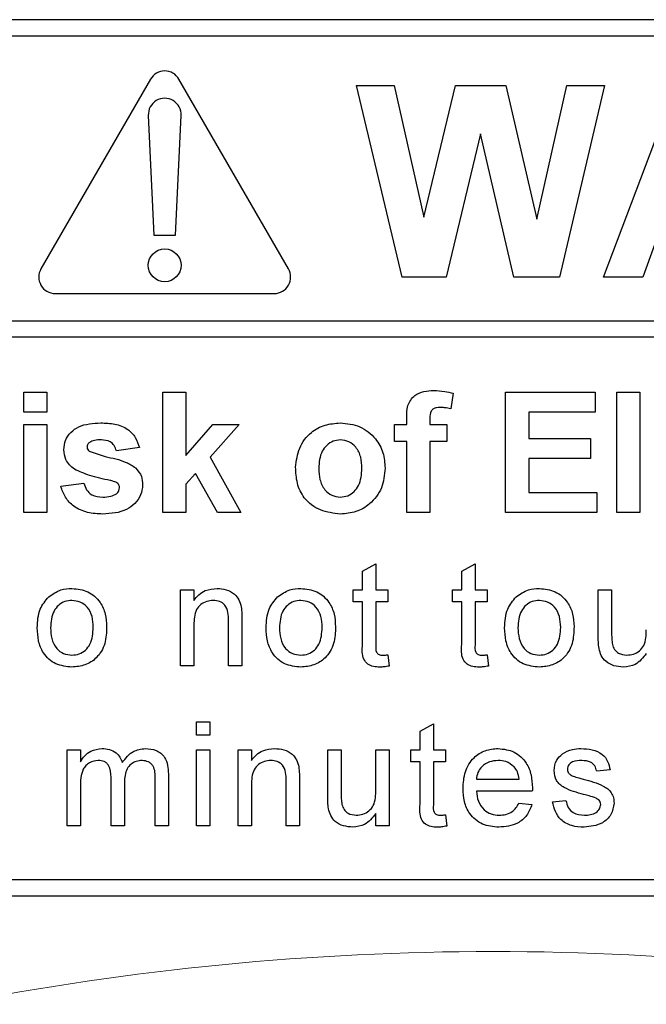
# Model space of a CAD drawing. Header units: millimetres. Extents: x 5 to 418, y 2 to 292.
# Tile 27 of 74: x 113.12 to 115.03, y 170.76 to 173.76. Entities that reach past the tile are written whole.
import ezdxf

# ---------------------------------------------------------------- set-up
doc = ezdxf.new("R2010")
doc.units = ezdxf.units.MM

msp = doc.modelspace()

# ---------------------------------------------------------------- linework, layer by layer
at = {"color": 7, "linetype": 'Continuous', "lineweight": 25}
for p, q in [((118.728, 173.7586), (110.3946, 173.7586)), ((118.728, 173.7086), (112.528, 173.7086)), ((113.518, 173.5776), (113.1847, 173.0002)), ((113.9379, 173.0002), (113.6046, 173.5776)), ((114.2843, 172.9752), (114.1446, 173.5586)), ((114.1446, 173.5586), (114.2596, 173.5586)), ((114.2596, 173.5586), (114.3503, 173.1579)), ((114.3503, 173.1579), (114.4462, 173.5586)), ((114.4462, 173.5586), (114.5993, 173.5586)), ((114.5993, 173.5586), (114.6943, 173.1511)), ((114.6943, 173.1511), (114.7848, 173.5586)), ((114.9, 173.5586), (114.7629, 172.9752)), ((114.7848, 173.5586), (114.9, 173.5586)), ((114.8967, 172.9752), (115.1172, 173.5586)), ((113.5113, 173.467), (113.528, 173.1026)), ((113.5946, 173.1026), (113.6112, 173.467)), ((114.5223, 173.4113), (114.4179, 172.9752)), ((114.624, 172.9752), (114.5223, 173.4113)), ((115.0655, 173.1099), (115.0163, 172.9752)), ((113.528, 173.1026), (113.5946, 173.1026)), ((114.4179, 172.9752), (114.2843, 172.9752)), ((114.7629, 172.9752), (114.624, 172.9752)), ((115.0163, 172.9752), (114.8967, 172.9752)), ((113.228, 172.9252), (113.8946, 172.9252)), ((112.528, 172.842), (118.8446, 172.842)), ((118.8446, 172.792), (112.528, 172.792)), ((113.1322, 172.5641), (113.1322, 172.6252)), ((113.1322, 172.6252), (113.2027, 172.6252)), ((113.2027, 172.6252), (113.2027, 172.5641)), ((113.5553, 172.2586), (113.5553, 172.6252)), ((113.5553, 172.6252), (113.6258, 172.6252)), ((113.6258, 172.6252), (113.6258, 172.4321)), ((114.4391, 172.6213), (114.432, 172.5743)), ((114.5989, 172.2586), (114.5989, 172.6252)), ((114.5989, 172.6252), (114.8716, 172.6252)), ((114.8716, 172.6252), (114.8716, 172.5641)), ((114.9374, 172.2586), (114.9374, 172.6252)), ((114.9374, 172.6252), (115.0079, 172.6252)), ((115.0079, 172.6252), (115.0079, 172.2586)), ((113.2027, 172.5641), (113.1322, 172.5641)), ((114.298, 172.5265), (114.298, 172.5458)), ((114.3686, 172.5447), (114.3686, 172.5265)), ((114.8716, 172.5641), (114.6694, 172.5641)), ((114.6694, 172.5641), (114.6694, 172.4842)), ((113.1322, 172.2586), (113.1322, 172.5265)), ((113.1322, 172.5265), (113.2027, 172.5265)), ((113.2027, 172.5265), (113.2027, 172.2586)), ((113.6258, 172.4321), (113.7081, 172.5265)), ((113.788, 172.5265), (113.6995, 172.4271)), ((113.7081, 172.5265), (113.788, 172.5265)), ((114.2604, 172.5265), (114.298, 172.5265)), ((114.2604, 172.4748), (114.2604, 172.5265)), ((114.3686, 172.5265), (114.4203, 172.5265)), ((114.4203, 172.5265), (114.4203, 172.4748)), ((114.6694, 172.4842), (114.8574, 172.4842)), ((114.8574, 172.4842), (114.8574, 172.4231)), ((113.4848, 172.456), (113.4143, 172.4466)), ((114.298, 172.4748), (114.2604, 172.4748)), ((114.298, 172.2586), (114.298, 172.4748)), ((114.4203, 172.4748), (114.3686, 172.4748)), ((114.3686, 172.4748), (114.3686, 172.2586)), ((113.6995, 172.4271), (113.7927, 172.2586)), ((114.8574, 172.4231), (114.6694, 172.4231)), ((114.6694, 172.4231), (114.6694, 172.3197)), ((113.6549, 172.377), (113.6258, 172.3444)), ((113.7222, 172.2586), (113.6549, 172.377)), ((113.2451, 172.3385), (113.3156, 172.3479)), ((113.6258, 172.3444), (113.6258, 172.2586)), ((114.6694, 172.3197), (114.8763, 172.3197)), ((114.8763, 172.3197), (114.8763, 172.2586)), ((113.2027, 172.2586), (113.1322, 172.2586)), ((113.6258, 172.2586), (113.5553, 172.2586)), ((113.7927, 172.2586), (113.7222, 172.2586)), ((114.3686, 172.2586), (114.298, 172.2586)), ((114.8763, 172.2586), (114.5989, 172.2586)), ((115.0079, 172.2586), (114.9374, 172.2586)), ((114.1632, 172.0796), (114.2038, 172.1027)), ((114.2038, 172.1027), (114.2038, 172.0233)), ((114.4653, 172.0796), (114.5059, 172.1027)), ((114.5059, 172.1027), (114.5059, 172.0233)), ((114.1632, 172.0233), (114.1632, 172.0796)), ((114.4653, 172.0233), (114.4653, 172.0796)), ((113.6095, 171.7919), (113.6095, 172.0233)), ((113.6095, 172.0233), (113.6501, 172.0233)), ((113.6501, 172.0233), (113.6501, 171.991)), ((114.1348, 172.0233), (114.1632, 172.0233)), ((114.1348, 171.9868), (114.1348, 172.0233)), ((114.2038, 172.0233), (114.2404, 172.0233)), ((114.2404, 172.0233), (114.2404, 171.9868)), ((114.4369, 171.9868), (114.4369, 172.0233)), ((114.4369, 172.0233), (114.4653, 172.0233)), ((114.5059, 172.0233), (114.5424, 172.0233)), ((114.5424, 172.0233), (114.5424, 171.9868)), ((114.881, 172.0233), (114.9216, 172.0233)), ((114.881, 171.8806), (114.881, 172.0233)), ((114.9216, 172.0233), (114.9216, 171.8975)), ((114.1632, 171.9868), (114.1348, 171.9868)), ((114.1632, 171.8569), (114.1632, 171.9868)), ((114.2038, 171.9868), (114.2038, 171.8555)), ((114.2404, 171.9868), (114.2038, 171.9868)), ((114.4653, 171.9868), (114.4369, 171.9868)), ((114.4653, 171.8569), (114.4653, 171.9868)), ((114.5424, 171.9868), (114.5059, 171.9868)), ((114.5059, 171.9868), (114.5059, 171.8555)), ((113.6501, 171.916), (113.6501, 171.7919)), ((113.7556, 171.7919), (113.7556, 171.9301)), ((113.7962, 171.9335), (113.7962, 171.7919)), ((114.2404, 171.8254), (114.2444, 171.7913)), ((114.5424, 171.8254), (114.5465, 171.7913)), ((113.6501, 171.7919), (113.6095, 171.7919)), ((113.7962, 171.7919), (113.7556, 171.7919)), ((113.6582, 171.5808), (113.6582, 171.6214)), ((113.6582, 171.6214), (113.6988, 171.6214)), ((113.6988, 171.6214), (113.6988, 171.5808)), ((114.3386, 171.5925), (114.3792, 171.6156)), ((114.3792, 171.6156), (114.3792, 171.5361)), ((113.6988, 171.5808), (113.6582, 171.5808)), ((114.3386, 171.5361), (114.3386, 171.5925)), ((113.2641, 171.3047), (113.2641, 171.5361)), ((113.2641, 171.5361), (113.3047, 171.5361)), ((113.3047, 171.5361), (113.3047, 171.5)), ((113.6582, 171.3047), (113.6582, 171.5361)), ((113.6582, 171.5361), (113.6988, 171.5361)), ((113.6988, 171.5361), (113.6988, 171.3047)), ((113.7848, 171.5361), (113.8254, 171.5361)), ((113.7848, 171.3047), (113.7848, 171.5361)), ((113.8254, 171.5361), (113.8254, 171.5038)), ((114.0577, 171.3935), (114.0577, 171.5361)), ((114.0577, 171.5361), (114.0983, 171.5361)), ((114.0983, 171.5361), (114.0983, 171.4103)), ((114.2038, 171.4146), (114.2038, 171.5361)), ((114.2038, 171.5361), (114.2444, 171.5361)), ((114.2444, 171.5361), (114.2444, 171.3047)), ((114.3102, 171.4996), (114.3102, 171.5361)), ((114.3102, 171.5361), (114.3386, 171.5361)), ((114.3792, 171.5361), (114.4157, 171.5361)), ((114.4157, 171.5361), (114.4157, 171.4996)), ((114.3386, 171.4996), (114.3102, 171.4996)), ((114.3386, 171.3697), (114.3386, 171.4996)), ((114.4157, 171.4996), (114.3792, 171.4996)), ((114.3792, 171.4996), (114.3792, 171.3683)), ((113.5726, 171.4628), (113.5726, 171.3047)), ((114.9167, 171.4752), (114.8761, 171.4712)), ((113.398, 171.3047), (113.398, 171.4523)), ((113.4386, 171.4367), (113.4386, 171.3047)), ((113.532, 171.3047), (113.532, 171.4478)), ((113.8254, 171.4288), (113.8254, 171.3047)), ((113.931, 171.3047), (113.931, 171.4429)), ((113.9716, 171.4463), (113.9716, 171.3047)), ((114.5099, 171.4468), (114.6398, 171.4468)), ((113.3047, 171.4226), (113.3047, 171.3047)), ((114.6802, 171.4103), (114.5099, 171.4103)), ((114.6394, 171.3737), (114.6792, 171.3697)), ((114.7421, 171.3778), (114.7827, 171.3819)), ((114.2038, 171.3047), (114.2038, 171.3425)), ((114.4157, 171.3382), (114.4198, 171.3042)), ((113.3047, 171.3047), (113.2641, 171.3047)), ((113.4386, 171.3047), (113.398, 171.3047)), ((113.5726, 171.3047), (113.532, 171.3047)), ((113.6988, 171.3047), (113.6582, 171.3047)), ((113.8254, 171.3047), (113.7848, 171.3047)), ((113.9716, 171.3047), (113.931, 171.3047)), ((114.2444, 171.3047), (114.2038, 171.3047)), ((112.528, 171.1419), (118.728, 171.1419)), ((110.3946, 171.0919), (118.728, 171.0919))]:
    msp.add_line(p, q, dxfattribs=at)
msp.add_circle((113.5613, 173.0109), 0.05, dxfattribs=at)
for centre, start, end in [((113.5613, 173.5526), 30, 150), ((113.5613, 173.4693), 357.3893, 182.6107), ((113.228, 172.9752), 150, 270), ((113.8946, 172.9752), 270, 30)]:
    msp.add_arc(centre, 0.05, start, end, dxfattribs=at)
at = {"color": 7, "linetype": 'Continuous', "lineweight": 18}
msp.add_arc((114.5613, 162.4252), 8.4971, 78.83718, 101.16282, dxfattribs=at)
at = {"color": 7, "linetype": 'Continuous', "lineweight": 25}
for points, knots in [([(114.298, 172.5458), (114.298, 172.5587), (114.2979, 172.5843), (114.3189, 172.6161), (114.3501, 172.6284), (114.3701, 172.6294), (114.3801, 172.6299)], [0, 0, 0, 0, 0.281801, 0.55777, 0.778465, 1, 1, 1, 1]), ([(114.3801, 172.6299), (114.3913, 172.6295), (114.4113, 172.6287), (114.4306, 172.6236), (114.4391, 172.6213)], [0, 0, 0, 0, 0.559885, 1, 1, 1, 1]), ([(114.3983, 172.5782), (114.395, 172.5781), (114.3885, 172.5779), (114.3789, 172.575), (114.3687, 172.5642), (114.3686, 172.5528), (114.3686, 172.5447)], [0, 0, 0, 0, 0.187802, 0.374953, 0.560679, 1, 1, 1, 1]), ([(114.432, 172.5743), (114.4258, 172.5755), (114.4147, 172.5778), (114.4033, 172.5781), (114.3983, 172.5782)], [0, 0, 0, 0, 0.559847, 1, 1, 1, 1]), ([(113.2545, 172.4498), (113.2554, 172.4595), (113.2574, 172.479), (113.2749, 172.5035), (113.31, 172.5284), (113.3434, 172.53), (113.3668, 172.5312)], [0, 0, 0, 0, 0.186756, 0.373549, 0.56049, 1, 1, 1, 1]), ([(113.3668, 172.5312), (113.3811, 172.5308), (113.4096, 172.5298), (113.4482, 172.5159), (113.4738, 172.488), (113.4811, 172.4667), (113.4848, 172.456)], [0, 0, 0, 0, 0.280825, 0.559925, 0.7796804, 1, 1, 1, 1]), ([(113.9596, 172.3963), (113.9621, 172.4163), (113.9671, 172.4562), (114.002, 172.5027), (114.0485, 172.5273), (114.0799, 172.5299), (114.0957, 172.5312)], [0, 0, 0, 0, 0.27995, 0.559147, 0.779424, 1, 1, 1, 1]), ([(114.0957, 172.5312), (114.1161, 172.5292), (114.157, 172.5251), (114.2026, 172.4877), (114.2287, 172.4413), (114.2311, 172.4093), (114.2322, 172.3933)], [0, 0, 0, 0, 0.279785, 0.559124, 0.779388, 1, 1, 1, 1]), ([(113.3686, 172.4795), (113.3615, 172.4795), (113.3488, 172.4794), (113.3374, 172.4742), (113.3323, 172.4719)], [0, 0, 0, 0, 0.561017, 1, 1, 1, 1]), ([(113.4143, 172.4466), (113.4125, 172.4521), (113.4089, 172.4631), (113.3929, 172.4778), (113.3778, 172.4789), (113.3686, 172.4795)], [0, 0, 0, 0, 0.28081, 0.560758, 1, 1, 1, 1]), ([(114.0961, 172.4795), (114.0884, 172.4788), (114.0731, 172.4772), (114.0538, 172.4637), (114.0333, 172.4371), (114.0314, 172.4109), (114.0301, 172.3925)], [0, 0, 0, 0, 0.186985, 0.373878, 0.561022, 1, 1, 1, 1]), ([(114.1617, 172.3931), (114.1612, 172.4045), (114.1601, 172.4272), (114.1461, 172.4565), (114.123, 172.4762), (114.105, 172.4784), (114.0961, 172.4795)], [0, 0, 0, 0, 0.2810434, 0.5605532, 0.7804199, 1, 1, 1, 1]), ([(113.2863, 172.3901), (113.276, 172.3991), (113.2577, 172.4152), (113.2554, 172.4392), (113.2545, 172.4498)], [0, 0, 0, 0, 0.558645, 1, 1, 1, 1]), ([(113.3323, 172.4719), (113.33, 172.4697), (113.3258, 172.4659), (113.3252, 172.4602), (113.325, 172.4578)], [0, 0, 0, 0, 0.559411, 1, 1, 1, 1]), ([(113.325, 172.4578), (113.3254, 172.455), (113.3262, 172.4499), (113.3301, 172.4467), (113.3318, 172.4452)], [0, 0, 0, 0, 0.5582742, 1, 1, 1, 1]), ([(113.3318, 172.4452), (113.3479, 172.4395), (113.3744, 172.43), (113.4126, 172.422), (113.4446, 172.4125), (113.4633, 172.4006), (113.4727, 172.3947)], [0, 0, 0, 0, 0.339607, 0.560063, 0.78038, 1, 1, 1, 1]), ([(113.395, 172.3562), (113.374, 172.3605), (113.3366, 172.3682), (113.3016, 172.3834), (113.2863, 172.3901)], [0, 0, 0, 0, 0.5607046, 1, 1, 1, 1]), ([(113.4727, 172.3947), (113.4798, 172.3862), (113.4927, 172.371), (113.4937, 172.3513), (113.4942, 172.3426)], [0, 0, 0, 0, 0.558015, 1, 1, 1, 1]), ([(114.0961, 172.2539), (114.0753, 172.2562), (114.0338, 172.2609), (113.9851, 172.2975), (113.9623, 172.3472), (113.9605, 172.3799), (113.9596, 172.3963)], [0, 0, 0, 0, 0.280145, 0.558899, 0.779053, 1, 1, 1, 1]), ([(114.0301, 172.3925), (114.0306, 172.3811), (114.0317, 172.3582), (114.0457, 172.3287), (114.069, 172.3089), (114.087, 172.3067), (114.0961, 172.3056)], [0, 0, 0, 0, 0.2810154, 0.5604643, 0.7803935, 1, 1, 1, 1]), ([(114.2322, 172.3933), (114.2302, 172.3728), (114.2262, 172.3319), (114.1901, 172.2853), (114.1443, 172.2577), (114.1122, 172.2552), (114.0961, 172.2539)], [0, 0, 0, 0, 0.279924, 0.559367, 0.779516, 1, 1, 1, 1]), ([(114.0961, 172.3056), (114.1037, 172.3063), (114.1191, 172.3079), (114.1384, 172.3214), (114.1586, 172.3485), (114.1604, 172.3747), (114.1617, 172.3931)], [0, 0, 0, 0, 0.18693, 0.373819, 0.560978, 1, 1, 1, 1]), ([(113.4186, 172.3471), (113.4144, 172.3494), (113.407, 172.3536), (113.3986, 172.3554), (113.395, 172.3562)], [0, 0, 0, 0, 0.558614, 1, 1, 1, 1]), ([(113.3729, 172.2539), (113.3573, 172.2546), (113.3261, 172.2561), (113.2855, 172.2741), (113.2571, 172.3036), (113.2491, 172.3269), (113.2451, 172.3385)], [0, 0, 0, 0, 0.280651, 0.560003, 0.779956, 1, 1, 1, 1]), ([(113.3156, 172.3479), (113.3177, 172.3408), (113.3219, 172.3268), (113.342, 172.3078), (113.3612, 172.3064), (113.3729, 172.3056)], [0, 0, 0, 0, 0.280993, 0.560665, 1, 1, 1, 1]), ([(113.4942, 172.3426), (113.493, 172.3321), (113.4906, 172.311), (113.4714, 172.285), (113.4341, 172.2577), (113.3981, 172.2554), (113.3729, 172.2539)], [0, 0, 0, 0, 0.186725, 0.373655, 0.5608, 1, 1, 1, 1]), ([(113.4144, 172.3154), (113.4174, 172.3183), (113.4227, 172.3234), (113.4234, 172.3308), (113.4237, 172.334)], [0, 0, 0, 0, 0.558844, 1, 1, 1, 1]), ([(113.4237, 172.334), (113.4235, 172.3367), (113.423, 172.3416), (113.42, 172.3454), (113.4186, 172.3471)], [0, 0, 0, 0, 0.559319, 1, 1, 1, 1]), ([(113.3729, 172.3056), (113.3811, 172.3057), (113.3957, 172.3061), (113.4087, 172.3126), (113.4144, 172.3154)], [0, 0, 0, 0, 0.560783, 1, 1, 1, 1]), ([(113.2083, 172.0019), (113.2203, 172.0103), (113.2417, 172.0252), (113.2677, 172.0267), (113.2791, 172.0274)], [0, 0, 0, 0, 0.559033, 1, 1, 1, 1]), ([(113.2791, 172.0274), (113.2958, 172.0256), (113.329, 172.0219), (113.3652, 171.9894), (113.3825, 171.9499), (113.3839, 171.9239), (113.3845, 171.9108)], [0, 0, 0, 0, 0.279556, 0.5586, 0.778991, 1, 1, 1, 1]), ([(113.6501, 171.991), (113.6548, 171.9971), (113.6643, 172.0094), (113.6883, 172.0244), (113.7083, 172.0263), (113.7205, 172.0274)], [0, 0, 0, 0, 0.280554, 0.560815, 1, 1, 1, 1]), ([(113.7205, 172.0274), (113.73, 172.0266), (113.7488, 172.025), (113.7732, 172.0129), (113.7884, 171.9931), (113.7922, 171.9786), (113.7941, 171.9714)], [0, 0, 0, 0, 0.280216, 0.559971, 0.779636, 1, 1, 1, 1]), ([(113.9049, 172.0019), (113.9169, 172.0103), (113.9384, 172.0252), (113.9643, 172.0267), (113.9758, 172.0274)], [0, 0, 0, 0, 0.559033, 1, 1, 1, 1]), ([(113.9758, 172.0274), (113.9924, 172.0256), (114.0257, 172.0219), (114.0618, 171.9894), (114.0792, 171.9499), (114.0805, 171.9239), (114.0812, 171.9108)], [0, 0, 0, 0, 0.279556, 0.5586, 0.778991, 1, 1, 1, 1]), ([(114.6308, 172.0019), (114.6428, 172.0103), (114.6643, 172.0252), (114.6902, 172.0267), (114.7017, 172.0274)], [0, 0, 0, 0, 0.559033, 1, 1, 1, 1]), ([(114.7017, 172.0274), (114.7183, 172.0256), (114.7516, 172.0219), (114.7877, 171.9894), (114.805, 171.9499), (114.8064, 171.9239), (114.8071, 171.9108)], [0, 0, 0, 0, 0.279556, 0.5586, 0.778991, 1, 1, 1, 1]), ([(113.1734, 171.9076), (113.1743, 171.9275), (113.176, 171.9629), (113.1984, 171.99), (113.2083, 172.0019)], [0, 0, 0, 0, 0.560963, 1, 1, 1, 1]), ([(113.8701, 171.9076), (113.871, 171.9275), (113.8726, 171.9629), (113.8951, 171.99), (113.9049, 172.0019)], [0, 0, 0, 0, 0.5609635, 1, 1, 1, 1]), ([(114.596, 171.9076), (114.5969, 171.9275), (114.5985, 171.9629), (114.621, 171.99), (114.6308, 172.0019)], [0, 0, 0, 0, 0.560963, 1, 1, 1, 1]), ([(113.2791, 171.9908), (113.2717, 171.9902), (113.2568, 171.9889), (113.2374, 171.9769), (113.2169, 171.9511), (113.2152, 171.9256), (113.214, 171.9077)], [0, 0, 0, 0, 0.187137, 0.374025, 0.561097, 1, 1, 1, 1]), ([(113.3439, 171.9089), (113.3435, 171.92), (113.3425, 171.942), (113.3282, 171.97), (113.3051, 171.988), (113.2878, 171.9899), (113.2791, 171.9908)], [0, 0, 0, 0, 0.281064, 0.560316, 0.780174, 1, 1, 1, 1]), ([(113.7092, 171.9908), (113.7025, 171.9903), (113.6889, 171.9891), (113.6705, 171.9794), (113.6511, 171.956), (113.6505, 171.9325), (113.6501, 171.916)], [0, 0, 0, 0, 0.1872728, 0.3743615, 0.56054, 1, 1, 1, 1]), ([(113.7556, 171.9301), (113.7555, 171.9383), (113.7554, 171.9545), (113.7471, 171.977), (113.7286, 171.9891), (113.7157, 171.9903), (113.7092, 171.9908)], [0, 0, 0, 0, 0.28168, 0.559785, 0.779587, 1, 1, 1, 1]), ([(113.7941, 171.9714), (113.7949, 171.9644), (113.7962, 171.9518), (113.7962, 171.9391), (113.7962, 171.9335)], [0, 0, 0, 0, 0.5597912, 1, 1, 1, 1]), ([(113.9758, 171.9908), (113.9683, 171.9902), (113.9535, 171.9889), (113.9341, 171.9769), (113.9135, 171.9511), (113.9119, 171.9256), (113.9107, 171.9077)], [0, 0, 0, 0, 0.187137, 0.374025, 0.561097, 1, 1, 1, 1]), ([(114.0406, 171.9089), (114.0401, 171.92), (114.0391, 171.942), (114.0248, 171.97), (114.0018, 171.988), (113.9844, 171.9899), (113.9758, 171.9908)], [0, 0, 0, 0, 0.281064, 0.560316, 0.780174, 1, 1, 1, 1]), ([(114.7017, 171.9908), (114.6942, 171.9902), (114.6794, 171.9889), (114.66, 171.9769), (114.6394, 171.9511), (114.6378, 171.9256), (114.6366, 171.9077)], [0, 0, 0, 0, 0.187137, 0.374025, 0.561097, 1, 1, 1, 1]), ([(114.7665, 171.9089), (114.766, 171.92), (114.765, 171.942), (114.7507, 171.97), (114.7277, 171.988), (114.7103, 171.9899), (114.7017, 171.9908)], [0, 0, 0, 0, 0.281064, 0.560316, 0.780174, 1, 1, 1, 1]), ([(113.2791, 171.7878), (113.2621, 171.7896), (113.2282, 171.7932), (113.1913, 171.8268), (113.1754, 171.8678), (113.1741, 171.8943), (113.1734, 171.9076)], [0, 0, 0, 0, 0.279616, 0.558371, 0.778858, 1, 1, 1, 1]), ([(113.214, 171.9077), (113.2145, 171.8966), (113.2155, 171.8743), (113.2291, 171.8454), (113.2528, 171.8272), (113.2703, 171.8253), (113.2791, 171.8244)], [0, 0, 0, 0, 0.281129, 0.560384, 0.780159, 1, 1, 1, 1]), ([(113.3845, 171.9108), (113.384, 171.8936), (113.3828, 171.8592), (113.3581, 171.8159), (113.3195, 171.7919), (113.2926, 171.7892), (113.2791, 171.7878)], [0, 0, 0, 0, 0.281033, 0.559513, 0.779602, 1, 1, 1, 1]), ([(113.2791, 171.8244), (113.2866, 171.825), (113.3017, 171.8264), (113.321, 171.839), (113.3414, 171.8651), (113.3429, 171.8909), (113.3439, 171.9089)], [0, 0, 0, 0, 0.187044, 0.373945, 0.560983, 1, 1, 1, 1]), ([(113.9758, 171.7878), (113.9588, 171.7896), (113.9249, 171.7932), (113.888, 171.8268), (113.872, 171.8678), (113.8707, 171.8943), (113.8701, 171.9076)], [0, 0, 0, 0, 0.279616, 0.558371, 0.778858, 1, 1, 1, 1]), ([(113.9107, 171.9077), (113.9112, 171.8966), (113.9122, 171.8743), (113.9258, 171.8454), (113.9494, 171.8272), (113.967, 171.8253), (113.9758, 171.8244)], [0, 0, 0, 0, 0.281129, 0.560384, 0.780159, 1, 1, 1, 1]), ([(114.0812, 171.9108), (114.0806, 171.8936), (114.0795, 171.8592), (114.0548, 171.8159), (114.0162, 171.7919), (113.9893, 171.7892), (113.9758, 171.7878)], [0, 0, 0, 0, 0.281033, 0.559513, 0.779602, 1, 1, 1, 1]), ([(113.9758, 171.8244), (113.9833, 171.825), (113.9983, 171.8264), (114.0177, 171.839), (114.038, 171.8651), (114.0395, 171.8909), (114.0406, 171.9089)], [0, 0, 0, 0, 0.187044, 0.373945, 0.560983, 1, 1, 1, 1]), ([(114.7017, 171.7878), (114.6847, 171.7896), (114.6508, 171.7932), (114.6139, 171.8268), (114.5979, 171.8678), (114.5966, 171.8943), (114.596, 171.9076)], [0, 0, 0, 0, 0.279616, 0.558371, 0.778858, 1, 1, 1, 1]), ([(114.6366, 171.9077), (114.6371, 171.8966), (114.6381, 171.8743), (114.6517, 171.8454), (114.6753, 171.8272), (114.6929, 171.8253), (114.7017, 171.8244)], [0, 0, 0, 0, 0.281129, 0.560384, 0.780159, 1, 1, 1, 1]), ([(114.8071, 171.9108), (114.8065, 171.8936), (114.8054, 171.8592), (114.7807, 171.8159), (114.7421, 171.7919), (114.7152, 171.7892), (114.7017, 171.7878)], [0, 0, 0, 0, 0.281033, 0.559513, 0.779602, 1, 1, 1, 1]), ([(114.7017, 171.8244), (114.7092, 171.825), (114.7242, 171.8264), (114.7436, 171.839), (114.7639, 171.8651), (114.7654, 171.8909), (114.7665, 171.9089)], [0, 0, 0, 0, 0.1870444, 0.3739447, 0.5609834, 1, 1, 1, 1]), ([(114.8833, 171.8442), (114.8825, 171.851), (114.881, 171.8631), (114.881, 171.8753), (114.881, 171.8806)], [0, 0, 0, 0, 0.559839, 1, 1, 1, 1]), ([(114.9216, 171.8975), (114.9216, 171.8898), (114.9215, 171.8763), (114.9232, 171.8628), (114.9239, 171.8569)], [0, 0, 0, 0, 0.560241, 1, 1, 1, 1]), ([(114.9677, 171.8244), (114.9746, 171.8251), (114.9885, 171.8265), (115.0071, 171.8367), (115.0267, 171.8608), (115.0269, 171.8849), (115.0271, 171.9018)], [0, 0, 0, 0, 0.187111, 0.374253, 0.560834, 1, 1, 1, 1]), ([(114.2158, 171.7878), (114.2094, 171.7881), (114.1967, 171.7885), (114.1784, 171.7959), (114.1609, 171.8191), (114.1622, 171.8413), (114.1632, 171.8569)], [0, 0, 0, 0, 0.187433, 0.373821, 0.559462, 1, 1, 1, 1]), ([(114.2038, 171.8555), (114.2033, 171.8478), (114.2027, 171.8383), (114.209, 171.8291), (114.2151, 171.8248), (114.2207, 171.8245), (114.2244, 171.8244)], [0, 0, 0, 0, 0.499596, 0.625239, 0.750354, 1, 1, 1, 1]), ([(114.5179, 171.7878), (114.5115, 171.7881), (114.4987, 171.7885), (114.4804, 171.7959), (114.4629, 171.8191), (114.4643, 171.8413), (114.4653, 171.8569)], [0, 0, 0, 0, 0.187433, 0.373821, 0.559462, 1, 1, 1, 1]), ([(114.5059, 171.8555), (114.5054, 171.8478), (114.5047, 171.8383), (114.511, 171.8291), (114.5172, 171.8248), (114.5228, 171.8245), (114.5265, 171.8244)], [0, 0, 0, 0, 0.499596, 0.625239, 0.750354, 1, 1, 1, 1]), ([(114.9239, 171.8569), (114.9257, 171.8516), (114.9293, 171.8411), (114.9446, 171.8271), (114.959, 171.8254), (114.9677, 171.8244)], [0, 0, 0, 0, 0.280864, 0.561194, 1, 1, 1, 1]), ([(114.2244, 171.8244), (114.2274, 171.8245), (114.2327, 171.8246), (114.238, 171.8252), (114.2404, 171.8254)], [0, 0, 0, 0, 0.5599652, 1, 1, 1, 1]), ([(114.5265, 171.8244), (114.5295, 171.8245), (114.5348, 171.8246), (114.5401, 171.8252), (114.5424, 171.8254)], [0, 0, 0, 0, 0.559965, 1, 1, 1, 1]), ([(114.9568, 171.7878), (114.9473, 171.7887), (114.9284, 171.7904), (114.9043, 171.8029), (114.8888, 171.8225), (114.8851, 171.837), (114.8833, 171.8442)], [0, 0, 0, 0, 0.280286, 0.560186, 0.779607, 1, 1, 1, 1]), ([(115.0271, 171.8297), (115.017, 171.8165), (114.9989, 171.7929), (114.9697, 171.7894), (114.9568, 171.7878)], [0, 0, 0, 0, 0.559466, 1, 1, 1, 1]), ([(114.2444, 171.7913), (114.2391, 171.7903), (114.2297, 171.7884), (114.22, 171.788), (114.2158, 171.7878)], [0, 0, 0, 0, 0.560078, 1, 1, 1, 1]), ([(114.5465, 171.7913), (114.5412, 171.7903), (114.5317, 171.7884), (114.5221, 171.788), (114.5179, 171.7878)], [0, 0, 0, 0, 0.560078, 1, 1, 1, 1]), ([(113.3047, 171.5), (113.3089, 171.5063), (113.3174, 171.5188), (113.3393, 171.536), (113.3588, 171.5386), (113.3708, 171.5402)], [0, 0, 0, 0, 0.28095, 0.561784, 1, 1, 1, 1]), ([(113.3708, 171.5402), (113.3784, 171.5397), (113.3935, 171.5388), (113.4126, 171.5286), (113.4259, 171.514), (113.4302, 171.5028), (113.4323, 171.4972)], [0, 0, 0, 0, 0.280176, 0.559511, 0.779663, 1, 1, 1, 1]), ([(113.4323, 171.4972), (113.4424, 171.5106), (113.4604, 171.5344), (113.4896, 171.5384), (113.5025, 171.5402)], [0, 0, 0, 0, 0.560019, 1, 1, 1, 1]), ([(113.5025, 171.5402), (113.5137, 171.5394), (113.5361, 171.5377), (113.5617, 171.5166), (113.5715, 171.4891), (113.5722, 171.4716), (113.5726, 171.4628)], [0, 0, 0, 0, 0.280317, 0.558226, 0.778715, 1, 1, 1, 1]), ([(113.8254, 171.5038), (113.8302, 171.51), (113.8397, 171.5222), (113.8637, 171.5372), (113.8837, 171.5391), (113.8959, 171.5402)], [0, 0, 0, 0, 0.280554, 0.560815, 1, 1, 1, 1]), ([(113.8959, 171.5402), (113.9054, 171.5394), (113.9242, 171.5379), (113.9486, 171.5257), (113.9638, 171.5059), (113.9676, 171.4915), (113.9695, 171.4842)], [0, 0, 0, 0, 0.280216, 0.559971, 0.779636, 1, 1, 1, 1]), ([(114.4693, 171.4185), (114.4703, 171.4356), (114.4723, 171.4699), (114.498, 171.5121), (114.5359, 171.5368), (114.5628, 171.5391), (114.5763, 171.5402)], [0, 0, 0, 0, 0.280748, 0.559775, 0.779666, 1, 1, 1, 1]), ([(114.5763, 171.5402), (114.5931, 171.5382), (114.6266, 171.5344), (114.6624, 171.5005), (114.6784, 171.4601), (114.6798, 171.4338), (114.6804, 171.4207)], [0, 0, 0, 0, 0.279366, 0.558398, 0.778885, 1, 1, 1, 1]), ([(114.7462, 171.4731), (114.7477, 171.4843), (114.7504, 171.5043), (114.7652, 171.5179), (114.7716, 171.524)], [0, 0, 0, 0, 0.558927, 1, 1, 1, 1]), ([(114.7716, 171.524), (114.7816, 171.5293), (114.7994, 171.5388), (114.8194, 171.5398), (114.8283, 171.5402)], [0, 0, 0, 0, 0.558938, 1, 1, 1, 1]), ([(114.8283, 171.5402), (114.8397, 171.5395), (114.8624, 171.5381), (114.8928, 171.5258), (114.9114, 171.5017), (114.915, 171.4841), (114.9167, 171.4752)], [0, 0, 0, 0, 0.2807369, 0.5604275, 0.7794497, 1, 1, 1, 1]), ([(113.3591, 171.5037), (113.3498, 171.5023), (113.3359, 171.5002), (113.321, 171.4887), (113.3053, 171.4655), (113.3049, 171.4417), (113.3047, 171.4226)], [0, 0, 0, 0, 0.249225, 0.374862, 0.500555, 1, 1, 1, 1]), ([(113.398, 171.4523), (113.3974, 171.465), (113.3966, 171.4809), (113.3853, 171.4957), (113.3747, 171.5025), (113.3653, 171.5032), (113.3591, 171.5037)], [0, 0, 0, 0, 0.498516, 0.624134, 0.749636, 1, 1, 1, 1]), ([(113.4927, 171.5037), (113.4866, 171.5032), (113.4744, 171.5022), (113.4582, 171.493), (113.4406, 171.4725), (113.4394, 171.4515), (113.4386, 171.4367)], [0, 0, 0, 0, 0.187283, 0.374334, 0.56118, 1, 1, 1, 1]), ([(113.532, 171.4478), (113.5323, 171.4616), (113.5326, 171.4787), (113.5201, 171.4942), (113.5092, 171.5018), (113.4993, 171.5029), (113.4927, 171.5037)], [0, 0, 0, 0, 0.4990428, 0.6245681, 0.7503081, 1, 1, 1, 1]), ([(113.8846, 171.5037), (113.8778, 171.5031), (113.8643, 171.502), (113.8459, 171.4922), (113.8265, 171.4689), (113.8259, 171.4453), (113.8254, 171.4288)], [0, 0, 0, 0, 0.187273, 0.374362, 0.56054, 1, 1, 1, 1]), ([(113.931, 171.4429), (113.9309, 171.4511), (113.9308, 171.4674), (113.9225, 171.4898), (113.904, 171.5019), (113.8911, 171.5031), (113.8846, 171.5037)], [0, 0, 0, 0, 0.28168, 0.559785, 0.779587, 1, 1, 1, 1]), ([(114.5761, 171.5037), (114.567, 171.5029), (114.5489, 171.5014), (114.5271, 171.4873), (114.5132, 171.468), (114.511, 171.4539), (114.5099, 171.4468)], [0, 0, 0, 0, 0.2801903, 0.5597279, 0.7796424, 1, 1, 1, 1]), ([(114.6249, 171.4842), (114.6169, 171.4906), (114.6024, 171.5021), (114.5842, 171.5032), (114.5761, 171.5037)], [0, 0, 0, 0, 0.558512, 1, 1, 1, 1]), ([(114.8313, 171.5037), (114.8214, 171.5034), (114.8067, 171.5031), (114.7927, 171.4928), (114.7875, 171.4845), (114.787, 171.4796), (114.7868, 171.4772)], [0, 0, 0, 0, 0.49977, 0.749095, 0.874592, 1, 1, 1, 1]), ([(114.8761, 171.4712), (114.8747, 171.4768), (114.8718, 171.4879), (114.8553, 171.502), (114.8404, 171.503), (114.8313, 171.5037)], [0, 0, 0, 0, 0.280304, 0.560237, 1, 1, 1, 1]), ([(113.9695, 171.4842), (113.9702, 171.4772), (113.9716, 171.4646), (113.9716, 171.4519), (113.9716, 171.4463)], [0, 0, 0, 0, 0.559791, 1, 1, 1, 1]), ([(114.6398, 171.4468), (114.6388, 171.4545), (114.6369, 171.4683), (114.6286, 171.4794), (114.6249, 171.4842)], [0, 0, 0, 0, 0.560674, 1, 1, 1, 1]), ([(114.8363, 171.4007), (114.8157, 171.4059), (114.7899, 171.4125), (114.7637, 171.4302), (114.75, 171.4467), (114.7477, 171.4625), (114.7462, 171.4731)], [0, 0, 0, 0, 0.501321, 0.626592, 0.751817, 1, 1, 1, 1]), ([(114.7868, 171.4772), (114.787, 171.4747), (114.7875, 171.4703), (114.79, 171.4667), (114.7911, 171.4651)], [0, 0, 0, 0, 0.559236, 1, 1, 1, 1]), ([(114.7911, 171.4651), (114.7932, 171.4629), (114.7972, 171.459), (114.8022, 171.4568), (114.8044, 171.4558)], [0, 0, 0, 0, 0.5590842, 1, 1, 1, 1]), ([(114.8044, 171.4558), (114.8101, 171.4541), (114.8203, 171.451), (114.8306, 171.4482), (114.8351, 171.4469)], [0, 0, 0, 0, 0.559965, 1, 1, 1, 1]), ([(114.8351, 171.4469), (114.8562, 171.4415), (114.8825, 171.4348), (114.9103, 171.4178), (114.9213, 171.4056), (114.928, 171.3905), (114.9286, 171.3797), (114.9289, 171.3742)], [0, 0, 0, 0, 0.500446, 0.625396, 0.750274, 0.875069, 1, 1, 1, 1]), ([(114.0983, 171.4103), (114.0982, 171.4027), (114.0982, 171.3891), (114.0999, 171.3756), (114.1006, 171.3697)], [0, 0, 0, 0, 0.560241, 1, 1, 1, 1]), ([(114.1444, 171.3372), (114.1513, 171.3379), (114.1651, 171.3393), (114.1838, 171.3495), (114.2033, 171.3737), (114.2036, 171.3977), (114.2038, 171.4146)], [0, 0, 0, 0, 0.187111, 0.374253, 0.560834, 1, 1, 1, 1]), ([(114.5784, 171.3007), (114.5613, 171.3022), (114.5272, 171.3053), (114.4889, 171.3376), (114.4714, 171.3784), (114.47, 171.4051), (114.4693, 171.4185)], [0, 0, 0, 0, 0.279952, 0.558661, 0.778994, 1, 1, 1, 1]), ([(114.5099, 171.4103), (114.5112, 171.3998), (114.5137, 171.3789), (114.5307, 171.3538), (114.5543, 171.3393), (114.5708, 171.3379), (114.5791, 171.3372)], [0, 0, 0, 0, 0.280633, 0.559687, 0.779661, 1, 1, 1, 1]), ([(114.6804, 171.4207), (114.6804, 171.4187), (114.6804, 171.4153), (114.6803, 171.4118), (114.6802, 171.4103)], [0, 0, 0, 0, 0.559999, 1, 1, 1, 1]), ([(114.8744, 171.3888), (114.8674, 171.3914), (114.8549, 171.396), (114.842, 171.3993), (114.8363, 171.4007)], [0, 0, 0, 0, 0.559788, 1, 1, 1, 1]), ([(114.0599, 171.3571), (114.0591, 171.3638), (114.0577, 171.3759), (114.0577, 171.3881), (114.0577, 171.3935)], [0, 0, 0, 0, 0.559839, 1, 1, 1, 1]), ([(114.1006, 171.3697), (114.1024, 171.3644), (114.106, 171.3539), (114.1213, 171.3399), (114.1356, 171.3382), (114.1444, 171.3372)], [0, 0, 0, 0, 0.280864, 0.561194, 1, 1, 1, 1]), ([(114.3912, 171.3007), (114.3848, 171.3009), (114.3721, 171.3014), (114.3538, 171.3087), (114.3362, 171.3319), (114.3376, 171.3541), (114.3386, 171.3697)], [0, 0, 0, 0, 0.187433, 0.373821, 0.559462, 1, 1, 1, 1]), ([(114.3792, 171.3683), (114.3787, 171.3607), (114.378, 171.3511), (114.3843, 171.3419), (114.3905, 171.3376), (114.3961, 171.3374), (114.3998, 171.3372)], [0, 0, 0, 0, 0.499596, 0.625239, 0.750354, 1, 1, 1, 1]), ([(114.6792, 171.3697), (114.6746, 171.3582), (114.6655, 171.3351), (114.6301, 171.3056), (114.598, 171.3025), (114.5784, 171.3007)], [0, 0, 0, 0, 0.280613, 0.560833, 1, 1, 1, 1]), ([(114.5791, 171.3372), (114.5861, 171.3376), (114.6, 171.3384), (114.624, 171.3484), (114.6336, 171.3642), (114.6394, 171.3737)], [0, 0, 0, 0, 0.2812824, 0.5619063, 1, 1, 1, 1]), ([(114.8383, 171.3007), (114.8254, 171.3013), (114.7999, 171.3025), (114.7671, 171.3201), (114.7487, 171.3483), (114.7444, 171.368), (114.7421, 171.3778)], [0, 0, 0, 0, 0.2807392, 0.5592969, 0.7793109, 1, 1, 1, 1]), ([(114.7827, 171.3819), (114.7844, 171.3746), (114.7876, 171.36), (114.8073, 171.3398), (114.8268, 171.3382), (114.8387, 171.3372)], [0, 0, 0, 0, 0.281314, 0.561069, 1, 1, 1, 1]), ([(114.9289, 171.3742), (114.9269, 171.3621), (114.923, 171.3378), (114.8891, 171.3062), (114.8575, 171.3027), (114.8383, 171.3007)], [0, 0, 0, 0, 0.279926, 0.560038, 1, 1, 1, 1]), ([(114.8387, 171.3372), (114.8449, 171.3374), (114.8573, 171.3379), (114.8737, 171.344), (114.8858, 171.3555), (114.8875, 171.3653), (114.8883, 171.3701)], [0, 0, 0, 0, 0.281188, 0.560952, 0.781095, 1, 1, 1, 1]), ([(114.8883, 171.3701), (114.8881, 171.3724), (114.8876, 171.377), (114.8827, 171.384), (114.8776, 171.387), (114.8744, 171.3888)], [0, 0, 0, 0, 0.279757, 0.559839, 1, 1, 1, 1]), ([(114.1335, 171.3007), (114.124, 171.3015), (114.1051, 171.3032), (114.081, 171.3157), (114.0655, 171.3353), (114.0618, 171.3498), (114.0599, 171.3571)], [0, 0, 0, 0, 0.280286, 0.560186, 0.779607, 1, 1, 1, 1]), ([(114.2038, 171.3425), (114.1937, 171.3293), (114.1755, 171.3058), (114.1463, 171.3022), (114.1335, 171.3007)], [0, 0, 0, 0, 0.559466, 1, 1, 1, 1]), ([(114.3998, 171.3372), (114.4028, 171.3373), (114.4081, 171.3375), (114.4134, 171.338), (114.4157, 171.3382)], [0, 0, 0, 0, 0.559965, 1, 1, 1, 1]), ([(114.4198, 171.3042), (114.4145, 171.3031), (114.4051, 171.3012), (114.3954, 171.3008), (114.3912, 171.3007)], [0, 0, 0, 0, 0.560078, 1, 1, 1, 1])]:
    msp.add_open_spline(points, degree=3, knots=knots, dxfattribs=at)

doc.saveas('drawing.dxf')
